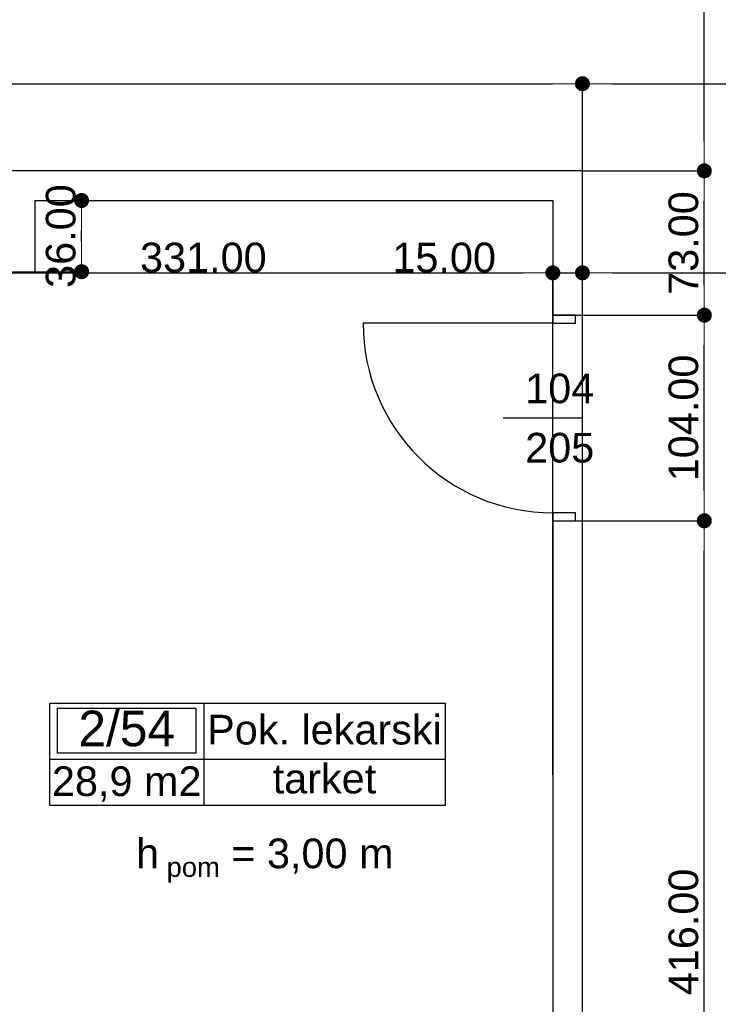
# Model space of a CAD drawing. Header units: millimetres. Extents: x -175445 to -20415, y -559200 to 231527.
# Tile 233 of 256: x -137659 to -134123, y -40134 to -35153. Entities that reach past the tile are written whole.
import ezdxf
from ezdxf.enums import TextEntityAlignment as Align

# ---------------------------------------------------------------- set-up
doc = ezdxf.new("R2010")
doc.units = ezdxf.units.MM
doc.header["$MEASUREMENT"] = 0
for name, color, linetype in [('Drzwi', 7, 'Continuous'), ('Obiekt', 7, 'Continuous'), ('Strefa', 7, 'Continuous'), ('Tekst', 7, 'Continuous'), ('Wymiary', 63, 'Continuous'), ('Ściana', 7, 'Continuous')]:
    doc.layers.add(name, color=color, linetype=linetype)
doc.styles.add('Arial', font='txt')
doc.styles.add('Times new roman', font='txt')
doc.dimstyles.new('GENERATED_STYLE__1', dxfattribs={"dimtxt": 150, "dimasz": 152, "dimexe": 0.18, "dimexo": 0, "dimgap": 0.09, "dimtad": 1, "dimtih": 1, "dimtoh": 1, "dimlfac": 0.1, "dimzin": 0, "dimdsep": 46, "dimtxsty": 'Arial', "dimblk": 'ARROWHEAD_11', "dimblk1": 'ARROWHEAD_11', "dimblk2": 'ARROWHEAD_11', "dimcen": 0.09, "dimclrd": 114, "dimclre": 114, "dimclrt": 114, "dimazin": 0, "dimtfac": 1, "dimtdec": 4, "dimtmove": 0, "dimatfit": 3, "dimfxl": 1, "dimtolj": 1, "dimtzin": 0, "dimarcsym": 0})
doc.dimstyles.new('GENERATED_STYLE__3', dxfattribs={"dimtxt": 150, "dimasz": 152, "dimexe": 0.18, "dimexo": 0, "dimgap": 0.09, "dimtad": 1, "dimlfac": 0.1, "dimzin": 0, "dimdsep": 46, "dimtxsty": 'Arial', "dimblk": 'ARROWHEAD_11', "dimblk1": 'ARROWHEAD_11', "dimblk2": 'ARROWHEAD_11', "dimcen": 0.09, "dimclrd": 114, "dimclre": 114, "dimclrt": 114, "dimazin": 0, "dimtfac": 1, "dimtdec": 4, "dimtmove": 2, "dimatfit": 3, "dimfxl": 1, "dimtolj": 1, "dimtzin": 0, "dimarcsym": 0})

# ---------------------------------------------------------------- blocks, each defined once
blk = doc.blocks.new('Pok. lekarski_2_54_56', base_point=(-131035.1, 18163.8))
at = {"layer": 'Strefa'}
for p, q in [((-131814.1, 18446.7), (-129812.5, 18446.7)), ((-131814.1, 17928.1), (-131814.1, 18446.7)), ((-131035.1, 18446.7), (-131035.1, 17928.1)), ((-129812.5, 18446.7), (-129812.5, 17928.1)), ((-131775.2, 18420.8), (-131074, 18420.8)), ((-131775.2, 18194.5), (-131775.2, 18420.8)), ((-131074, 18420.8), (-131074, 18194.5)), ((-131074, 18194.5), (-131775.2, 18194.5)), ((-131814.1, 18163.8), (-129812.5, 18163.8)), ((-129812.5, 17928.1), (-131814.1, 17928.1))]:
    blk.add_line(p, q, dxfattribs=at)
at = {"layer": 'Strefa', "style": 'Arial'}
for tag, height, p in [('ROOM_NUMBER', 180, (-131424.6, 18318.8)), ('ROOM_NAME', 150, (-130423.8, 18312.6)), ('ROOM_CALC_AREA', 150, (-131424.6, 18051.8)), ('floor_f', 150, (-130423.8, 18065.1))]:
    blk.add_attdef(tag, text='', height=height, dxfattribs=at).set_placement(p, align=Align.MIDDLE_CENTER)
blk = doc.blocks.new('ARROWHEAD_11')
at = {"color": 0, "linetype": 'Continuous', "lineweight": 0}
blk.add_line((0, 0), (-1, 0), dxfattribs=at)
at = {"color": 0, "linetype": 'Continuous', "lineweight": 0, "const_width": 0.25, "flags": 128}
blk.add_lwpolyline([(-0.125, 0, 1), (0.125, 0, 1)], format="xyb", close=True, dxfattribs=at)
blk = doc.blocks.new('*D2513')
at = {"layer": 'Defpoints', "color": 0}
for p in [(-134810.7, -35477.3), (-143030.7, -35918.1), (-134810.7, -35918.1)]:
    blk.add_point(p, dxfattribs=at)
at = {"layer": 'Wymiary', "color": 114, "lineweight": -2}
for p, q in [((-143030.7, -35918.1), (-143030.7, -35477.1)), ((-142878.7, -35477.3), (-134962.7, -35477.3)), ((-134810.7, -35918.1), (-134810.7, -35477.1))]:
    blk.add_line(p, q, dxfattribs=at)
at = {"layer": 'Wymiary', "color": 114, "lineweight": -2, "xscale": 152, "yscale": 152, "zscale": 152, "rotation": 180}
blk.add_blockref('ARROWHEAD_11', (-143030.7, -35477.3), dxfattribs=at)
at = {"layer": 'Wymiary', "color": 114, "lineweight": -2, "xscale": 152, "yscale": 152, "zscale": 152}
blk.add_blockref('ARROWHEAD_11', (-134810.7, -35477.3), dxfattribs=at)
at = {"layer": 'Wymiary', "color": 114, "lineweight": 13, "insert": (-138920.7, -35400.6), "char_height": 150, "attachment_point": 5, "style": 'Arial'}
blk.add_mtext('\\A1;822.00', dxfattribs=at)
blk = doc.blocks.new('*D2514')
at = {"layer": 'Defpoints', "color": 0}
for p in [(-126700.7, -35477.3), (-134810.7, -35918.1), (-126700.7, -35918.1)]:
    blk.add_point(p, dxfattribs=at)
at = {"layer": 'Wymiary', "color": 114, "lineweight": -2}
for p, q in [((-134810.7, -35918.1), (-134810.7, -35477.1)), ((-134658.7, -35477.3), (-126852.7, -35477.3)), ((-126700.7, -35918.1), (-126700.7, -35477.1))]:
    blk.add_line(p, q, dxfattribs=at)
at = {"layer": 'Wymiary', "color": 114, "lineweight": -2, "xscale": 152, "yscale": 152, "zscale": 152, "rotation": 180}
blk.add_blockref('ARROWHEAD_11', (-134810.7, -35477.3), dxfattribs=at)
at = {"layer": 'Wymiary', "color": 114, "lineweight": -2, "xscale": 152, "yscale": 152, "zscale": 152}
blk.add_blockref('ARROWHEAD_11', (-126700.7, -35477.3), dxfattribs=at)
at = {"layer": 'Wymiary', "color": 114, "lineweight": 13, "insert": (-130755.7, -35400.6), "char_height": 150, "attachment_point": 5, "style": 'Arial'}
blk.add_mtext('\\A1;811.00', dxfattribs=at)
blk = doc.blocks.new('*D2538')
at = {"layer": 'Defpoints', "color": 0}
for p in [(-134960.7, -36434), (-138270.7, -36948.1), (-134960.7, -38973.1)]:
    blk.add_point(p, dxfattribs=at)
at = {"layer": 'Wymiary', "color": 114, "lineweight": -2}
for p, q in [((-138270.7, -36948.1), (-138270.7, -36433.8)), ((-138118.7, -36434), (-135112.7, -36434)), ((-134960.7, -38973.1), (-134960.7, -36433.8))]:
    blk.add_line(p, q, dxfattribs=at)
at = {"layer": 'Wymiary', "color": 114, "lineweight": -2, "xscale": 152, "yscale": 152, "zscale": 152, "rotation": 180}
blk.add_blockref('ARROWHEAD_11', (-138270.7, -36434), dxfattribs=at)
at = {"layer": 'Wymiary', "color": 114, "lineweight": -2, "xscale": 152, "yscale": 152, "zscale": 152}
blk.add_blockref('ARROWHEAD_11', (-134960.7, -36434), dxfattribs=at)
at = {"layer": 'Wymiary', "color": 114, "lineweight": 13, "insert": (-136729.6, -36357.2), "char_height": 150, "attachment_point": 5, "style": 'Arial'}
blk.add_mtext('\\A1;331.00', dxfattribs=at)
blk = doc.blocks.new('*D2539')
at = {"layer": 'Defpoints', "color": 0}
for p in [(-134810.7, -36434), (-134960.7, -38973.1), (-134810.7, -38973.1)]:
    blk.add_point(p, dxfattribs=at)
at = {"layer": 'Wymiary', "color": 114, "lineweight": -2}
for p, q in [((-135756.4, -36434), (-135264.7, -36434)), ((-135264.7, -36434), (-135112.7, -36434)), ((-134960.7, -38973.1), (-134960.7, -36433.8)), ((-134960.7, -36434), (-134810.7, -36434)), ((-134810.7, -38973.1), (-134810.7, -36433.8)), ((-134658.7, -36434), (-134506.7, -36434))]:
    blk.add_line(p, q, dxfattribs=at)
at = {"layer": 'Wymiary', "color": 114, "lineweight": -2, "xscale": 152, "yscale": 152, "zscale": 152}
blk.add_blockref('ARROWHEAD_11', (-134960.7, -36434), dxfattribs=at)
at = {"layer": 'Wymiary', "color": 114, "lineweight": -2, "xscale": 152, "yscale": 152, "zscale": 152, "rotation": 180}
blk.add_blockref('ARROWHEAD_11', (-134810.7, -36434), dxfattribs=at)
at = {"layer": 'Wymiary', "color": 114, "lineweight": 13, "insert": (-135510.6, -36357.3), "char_height": 150, "attachment_point": 5, "style": 'Arial'}
blk.add_mtext('\\A1;15.00', dxfattribs=at)
blk = doc.blocks.new('*D2540')
at = {"layer": 'Defpoints', "color": 0}
for p in [(-131700.7, -36434), (-134810.7, -38973.1), (-131700.7, -38973.1)]:
    blk.add_point(p, dxfattribs=at)
at = {"layer": 'Wymiary', "color": 114, "lineweight": -2}
for p, q in [((-134810.7, -38973.1), (-134810.7, -36433.8)), ((-134658.7, -36434), (-131852.7, -36434)), ((-131700.7, -38973.1), (-131700.7, -36433.8))]:
    blk.add_line(p, q, dxfattribs=at)
at = {"layer": 'Wymiary', "color": 114, "lineweight": -2, "xscale": 152, "yscale": 152, "zscale": 152, "rotation": 180}
blk.add_blockref('ARROWHEAD_11', (-134810.7, -36434), dxfattribs=at)
at = {"layer": 'Wymiary', "color": 114, "lineweight": -2, "xscale": 152, "yscale": 152, "zscale": 152}
blk.add_blockref('ARROWHEAD_11', (-131700.7, -36434), dxfattribs=at)
at = {"layer": 'Wymiary', "color": 114, "lineweight": 13, "insert": (-133255.7, -36357.2), "char_height": 150, "attachment_point": 5, "style": 'Arial'}
blk.add_mtext('\\A1;311.00', dxfattribs=at)
blk = doc.blocks.new('*D2800')
at = {"layer": 'Defpoints', "color": 0}
for p in [(-139950.7, -39588.1), (-139621.1, -39588.1), (-124185.7, -42028.1)]:
    blk.add_point(p, dxfattribs=at)
at = {"layer": 'Wymiary', "color": 114, "lineweight": -2}
for p, q in [((-139950.7, -39588.1), (-139621, -39588.1)), ((-139621.1, -41876.1), (-139621.1, -39740.1)), ((-124185.7, -42028.1), (-139621.3, -42028.1))]:
    blk.add_line(p, q, dxfattribs=at)
at = {"layer": 'Wymiary', "color": 114, "lineweight": -2, "xscale": 152, "yscale": 152, "zscale": 152}
for p, rotation in [((-139621.1, -39588.1), 90), ((-139621.1, -42028.1), 270)]:
    blk.add_blockref('ARROWHEAD_11', p, dxfattribs=dict(at, rotation=rotation))
at = {"layer": 'Wymiary', "color": 114, "lineweight": 13, "insert": (-139726.1, -40808.1), "char_height": 150, "attachment_point": 5, "rotation": 90, "style": 'Arial'}
blk.add_mtext('\\A1;244.00', dxfattribs=at)
blk = doc.blocks.new('*D2807')
at = {"layer": 'Defpoints', "color": 0}
for p in [(-137580.7, -36068.1), (-137345.8, -36068.1), (-137580.7, -36428.1)]:
    blk.add_point(p, dxfattribs=at)
at = {"layer": 'Wymiary', "color": 114, "lineweight": -2}
for p, q in [((-137580.7, -36068.1), (-137345.6, -36068.1)), ((-137345.8, -36276.1), (-137345.8, -36220.1)), ((-137580.7, -36428.1), (-137345.6, -36428.1))]:
    blk.add_line(p, q, dxfattribs=at)
at = {"layer": 'Wymiary', "color": 114, "lineweight": -2, "xscale": 152, "yscale": 152, "zscale": 152}
for p, rotation in [((-137345.8, -36068.1), 90), ((-137345.8, -36428.1), 270)]:
    blk.add_blockref('ARROWHEAD_11', p, dxfattribs=dict(at, rotation=rotation))
at = {"layer": 'Wymiary', "color": 114, "lineweight": 13, "insert": (-137450.8, -36248.1), "char_height": 150, "attachment_point": 5, "rotation": 90, "style": 'Arial'}
blk.add_mtext('\\A1;36.00', dxfattribs=at)
blk = doc.blocks.new('*D2811')
at = {"layer": 'Defpoints', "color": 0}
for p in [(-134810.7, -37688.1), (-134193.8, -37688.1), (-134610.7, -41848.1)]:
    blk.add_point(p, dxfattribs=at)
at = {"layer": 'Wymiary', "color": 114, "lineweight": -2}
for p, q in [((-134810.7, -37688.1), (-134193.7, -37688.1)), ((-134193.8, -41696.1), (-134193.8, -37840.1)), ((-134610.7, -41848.1), (-134193.7, -41848.1))]:
    blk.add_line(p, q, dxfattribs=at)
at = {"layer": 'Wymiary', "color": 114, "lineweight": -2, "xscale": 152, "yscale": 152, "zscale": 152}
for p, rotation in [((-134193.8, -37688.1), 90), ((-134193.8, -41848.1), 270)]:
    blk.add_blockref('ARROWHEAD_11', p, dxfattribs=dict(at, rotation=rotation))
at = {"layer": 'Wymiary', "color": 114, "lineweight": 13, "insert": (-134298.8, -39768.1), "char_height": 150, "attachment_point": 5, "rotation": 90, "style": 'Arial'}
blk.add_mtext('\\A1;416.00', dxfattribs=at)
blk = doc.blocks.new('*D2812')
at = {"layer": 'Defpoints', "color": 0}
for p in [(-134810.7, -36648.1), (-134193.8, -36648.1), (-134810.7, -37688.1)]:
    blk.add_point(p, dxfattribs=at)
at = {"layer": 'Wymiary', "color": 114, "lineweight": -2}
for p, q in [((-134810.7, -36648.1), (-134193.7, -36648.1)), ((-134193.8, -37536.1), (-134193.8, -36800.1)), ((-134810.7, -37688.1), (-134193.7, -37688.1))]:
    blk.add_line(p, q, dxfattribs=at)
at = {"layer": 'Wymiary', "color": 114, "lineweight": -2, "xscale": 152, "yscale": 152, "zscale": 152}
for p, rotation in [((-134193.8, -36648.1), 90), ((-134193.8, -37688.1), 270)]:
    blk.add_blockref('ARROWHEAD_11', p, dxfattribs=dict(at, rotation=rotation))
at = {"layer": 'Wymiary', "color": 114, "lineweight": 13, "insert": (-134298.8, -37168.1), "char_height": 150, "attachment_point": 5, "rotation": 90, "style": 'Arial'}
blk.add_mtext('\\A1;104.00', dxfattribs=at)
blk = doc.blocks.new('*D2813')
at = {"layer": 'Defpoints', "color": 0}
for p in [(-134810.7, -35918.1), (-134193.8, -35918.1), (-134810.7, -36648.1)]:
    blk.add_point(p, dxfattribs=at)
at = {"layer": 'Wymiary', "color": 114, "lineweight": -2}
for p, q in [((-134810.7, -35918.1), (-134193.7, -35918.1)), ((-134193.8, -36496.1), (-134193.8, -36070.1)), ((-134810.7, -36648.1), (-134193.7, -36648.1))]:
    blk.add_line(p, q, dxfattribs=at)
at = {"layer": 'Wymiary', "color": 114, "lineweight": -2, "xscale": 152, "yscale": 152, "zscale": 152}
for p, rotation in [((-134193.8, -35918.1), 90), ((-134193.8, -36648.1), 270)]:
    blk.add_blockref('ARROWHEAD_11', p, dxfattribs=dict(at, rotation=rotation))
at = {"layer": 'Wymiary', "color": 114, "lineweight": 13, "insert": (-134298.8, -36283.1), "char_height": 150, "attachment_point": 5, "rotation": 90, "style": 'Arial'}
blk.add_mtext('\\A1;73.00', dxfattribs=at)
blk = doc.blocks.new('*D2814')
at = {"layer": 'Defpoints', "color": 0}
for p in [(-134830.7, -32758.1), (-134193.8, -32758.1), (-134810.7, -35918.1)]:
    blk.add_point(p, dxfattribs=at)
at = {"layer": 'Wymiary', "color": 114, "lineweight": -2}
for p, q in [((-134830.7, -32758.1), (-134193.7, -32758.1)), ((-134193.8, -35766.1), (-134193.8, -32910.1)), ((-134810.7, -35918.1), (-134193.7, -35918.1))]:
    blk.add_line(p, q, dxfattribs=at)
at = {"layer": 'Wymiary', "color": 114, "lineweight": -2, "xscale": 152, "yscale": 152, "zscale": 152}
for p, rotation in [((-134193.8, -32758.1), 90), ((-134193.8, -35918.1), 270)]:
    blk.add_blockref('ARROWHEAD_11', p, dxfattribs=dict(at, rotation=rotation))
at = {"layer": 'Wymiary', "color": 114, "lineweight": 13, "insert": (-134298.8, -34338.1), "char_height": 150, "attachment_point": 5, "rotation": 90, "style": 'Arial'}
blk.add_mtext('\\A1;316.00', dxfattribs=at)
blk = doc.blocks.new('*D3104')
at = {"layer": 'Defpoints', "color": 0}
for p in [(-171146.4, -21885.2), (-73250.7, -36498.1), (-73250.7, -44436.1)]:
    blk.add_point(p, dxfattribs=at)
at = {"layer": 'Wymiary', "color": 114, "lineweight": -2}
for p, q in [((-171146.4, -21885.2), (-171146.4, -44436.3)), ((-73250.7, -36498.1), (-73250.7, -44436.3)), ((-170994.4, -44436.1), (-73402.7, -44436.1))]:
    blk.add_line(p, q, dxfattribs=at)
at = {"layer": 'Wymiary', "color": 114, "lineweight": -2, "xscale": 152, "yscale": 152, "zscale": 152, "rotation": 180}
blk.add_blockref('ARROWHEAD_11', (-171146.4, -44436.1), dxfattribs=at)
at = {"layer": 'Wymiary', "color": 114, "lineweight": -2, "xscale": 152, "yscale": 152, "zscale": 152}
blk.add_blockref('ARROWHEAD_11', (-73250.7, -44436.1), dxfattribs=at)
at = {"layer": 'Wymiary', "color": 114, "lineweight": 13, "insert": (-122198.5, -44359.4), "char_height": 150, "attachment_point": 5, "style": 'Arial'}
blk.add_mtext('\\A1;9790', dxfattribs=at)

msp = doc.modelspace()

# ---------------------------------------------------------------- linework, layer by layer
at = {"layer": 'Drzwi'}
for p, q in [((-134960.722, -36648.06), (-134960.722, -36688.06)), ((-134845.722, -36648.06), (-134960.722, -36648.06)), ((-134960.722, -36648.06), (-134845.722, -36648.06)), ((-134845.722, -36688.06), (-134845.722, -36648.06)), ((-134960.722, -36688.06), (-135920.722, -36688.06)), ((-134960.722, -36688.06), (-134845.722, -36688.06)), ((-134845.722, -37648.06), (-134960.722, -37648.06)), ((-134960.722, -37648.06), (-134960.722, -37688.06)), ((-134845.722, -37688.06), (-134845.722, -37648.06)), ((-134960.722, -37688.06), (-134845.722, -37688.06)), ((-134960.722, -37688.06), (-134845.722, -37688.06))]:
    msp.add_line(p, q, dxfattribs=at)
msp.add_arc((-134960.722, -36688.06), 960, 180, 270, dxfattribs=at)
at = {"layer": 'Obiekt'}
msp.add_line((-135212.1, -37168.06), (-134810.722, -37168.06), dxfattribs=at)
at = {"layer": 'Ściana'}
for p, q in [((-134960.722, -36648.06), (-134845.722, -36648.06)), ((-134845.722, -36648.06), (-134810.722, -36648.06)), ((-134960.722, -37688.06), (-134845.722, -37688.06)), ((-134845.722, -37688.06), (-134810.722, -37688.06))]:
    msp.add_line(p, q, dxfattribs=at)
at = {"layer": 'Ściana', "flags": 128}
for points in [[(-134810.722, -35918.06), (-138690.722, -35918.06)], [(-134810.722, -36648.06), (-134810.722, -35918.06)], [(-137580.722, -36068.06), (-134960.722, -36068.06)], [(-137580.722, -36428.06), (-137580.722, -36068.06)], [(-134960.722, -36068.06), (-134960.722, -36648.06)], [(-138270.722, -36428.06), (-137580.722, -36428.06)], [(-134960.722, -37688.061), (-134960.722, -42028.06)], [(-134810.722, -41848.06), (-134810.722, -37688.06)]]:
    msp.add_lwpolyline(points, dxfattribs=at)

# ---------------------------------------------------------------- block references
at = {"layer": 'Strefa'}
ref = msp.add_blockref('Pok. lekarski_2_54_56', (-136727.839, -38893.513), dxfattribs=at)
ref.add_attrib('ROOM_NAME', 'Pok. lekarski', dxfattribs={"color": 7, "height": 150, "style": 'Arial'}).set_placement((-136116.559, -38744.696), align=Align.MIDDLE_CENTER)
ref.add_attrib('ROOM_NUMBER', '2/54', dxfattribs={"color": 7, "height": 180, "style": 'Arial'}).set_placement((-137117.36, -38738.565), align=Align.MIDDLE_CENTER)
ref.add_attrib('ROOM_CALC_AREA', '28,9 m2', dxfattribs={"color": 7, "height": 150, "style": 'Arial'}).set_placement((-137117.36, -39005.567), align=Align.MIDDLE_CENTER)
ref.add_attrib('floor_f', 'tarket', dxfattribs={"color": 7, "height": 150, "style": 'Arial'}).set_placement((-136116.559, -38992.196), align=Align.MIDDLE_CENTER)

# ---------------------------------------------------------------- texts
at = {"layer": 'Obiekt', "char_height": 150, "attachment_point": 7, "style": 'Arial'}
for s, insert in [('\\A1;{\\fArial|b0|i0|c238|p38;104}', (-135100.548, -37095.528)), ('\\A1;{\\fArial|b0|i0|c238|p38;205}', (-135100.548, -37395.528))]:
    msp.add_mtext(s, dxfattribs=dict(at, insert=insert))
at = {"layer": 'Tekst', "insert": (-136418.651, -39251.808), "char_height": 150, "attachment_point": 2, "style": 'Times new roman'}
msp.add_mtext('\\A1;{\\fArial|b0|i0|c0|p38;h\\fArial|b0|i0|c0|p38;\\A1{\\H.66x;\\S ^  pom;}\\fArial|b0|i0|c0|p38; = 3,00 m}', dxfattribs=at)

# ---------------------------------------------------------------- dimensions: what is measured, and where the dimension line sits
at = {"layer": 'Wymiary', "color": 114, "lineweight": 13}
dim = msp.add_linear_dim(base=(-73250.715, -44436.085), p1=(-171146.377, -21885.197), p2=(-73250.715, -36498.101), text='9790', dimstyle='GENERATED_STYLE__1', dxfattribs=at)
dim.commit()
dim.dimension.update_dxf_attribs({"geometry": '*D3104', "text_midpoint": (-122198.546, -44436.085), "dimtype": 160})
for base, p1, p2, picture, middle in [((-134193.842, -32758.06), (-134810.722, -35918.06), (-134830.722, -32758.06), '*D2814', (-134298.842, -34338.06)), ((-134193.842, -35918.06), (-134810.722, -36648.06), (-134810.722, -35918.06), '*D2813', (-134298.842, -36283.06)), ((-137345.782, -36068.06), (-137580.722, -36428.06), (-137580.722, -36068.06), '*D2807', (-137450.782, -36248.06)), ((-134193.842, -36648.06), (-134810.722, -37688.06), (-134810.722, -36648.06), '*D2812', (-134298.842, -37168.06)), ((-134193.842, -37688.06), (-134610.722, -41848.06), (-134810.722, -37688.06), '*D2811', (-134298.842, -39768.06)), ((-139621.134, -39588.06), (-124185.722, -42028.06), (-139950.722, -39588.06), '*D2800', (-139726.134, -40808.06))]:
    dim = msp.add_linear_dim(base=base, p1=p1, p2=p2, angle=90, dimstyle='GENERATED_STYLE__3', dxfattribs=at)
    dim.commit()
    dim.dimension.update_dxf_attribs({"geometry": picture, "text_midpoint": middle, "dimtype": 160, "text_rotation": 90})
for base, p1, p2, picture, middle in [((-134810.722, -35477.294), (-143030.722, -35918.06), (-134810.722, -35918.06), '*D2513', (-138920.722, -35477.294)), ((-126700.722, -35477.294), (-134810.722, -35918.06), (-126700.722, -35918.06), '*D2514', (-130755.722, -35477.294)), ((-134960.722, -36433.953), (-138270.722, -36948.06), (-134960.722, -38973.06), '*D2538', (-136729.551, -36433.953)), ((-134810.722, -36433.953), (-134960.722, -38973.06), (-134810.722, -38973.06), '*D2539', (-135510.583, -36433.953)), ((-131700.722, -36433.953), (-134810.722, -38973.06), (-131700.722, -38973.06), '*D2540', (-133255.722, -36433.953))]:
    dim = msp.add_linear_dim(base=base, p1=p1, p2=p2, dimstyle='GENERATED_STYLE__1', dxfattribs=at)
    dim.commit()
    dim.dimension.update_dxf_attribs({"geometry": picture, "text_midpoint": middle, "dimtype": 160})

doc.saveas('drawing.dxf')
